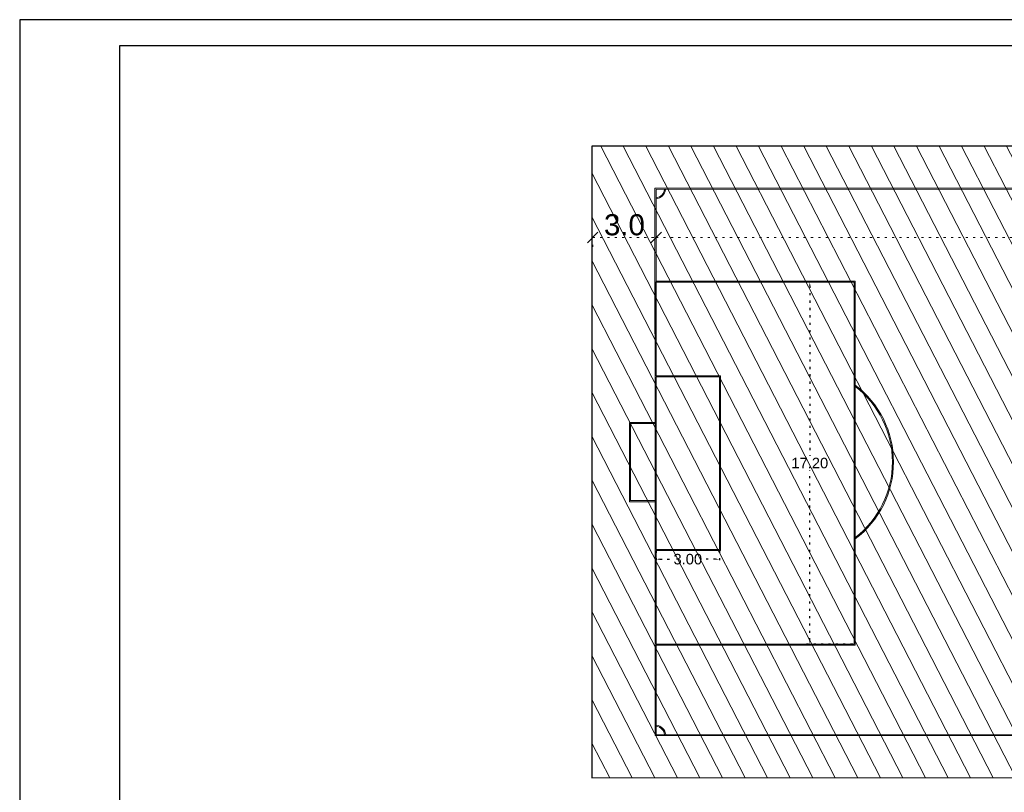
# Model space of a CAD drawing. Header units: millimetres. Extents: x 74583 to 75292, y 11361 to 11727.
# Tile 1 of 85: x 74735 to 74781, y 11691 to 11727. Entities that reach past the tile are written whole.
import ezdxf

# ---------------------------------------------------------------- set-up
doc = ezdxf.new("R2010")
doc.units = ezdxf.units.MM
doc.linetypes.add('1', pattern=[0])
doc.linetypes.add('DOT', pattern=[0.25, 0, -0.25])
for name, color, linetype in [('bieżnia', 7, 'Continuous'), ('boisko', 7, 'Continuous'), ('pzt tylko drogi', 7, 'Continuous')]:
    doc.layers.add(name, color=color, linetype=linetype)
doc.layers.add('pzt zielen', color=92, linetype='Continuous', lineweight=13)
doc.layers.add('wymiary', color=250, linetype='Continuous', lineweight=5)
doc.styles.add('Opisowy', font='ARIAL.TTF')
doc.styles.get("Standard").update_dxf_attribs({"font": 'ARIAL.TTF'})
doc.dimstyles.new('radom 500', dxfattribs={"dimscale": 0, "dimtxt": 1, "dimasz": 0.5, "dimexe": 0.1, "dimexo": 0.5, "dimgap": 0.09, "dimtad": 1, "dimdec": 1, "dimzin": 0, "dimdsep": 46, "dimtxsty": 'Opisowy', "dimblk": 'OBLIQUE', "dimcen": 0.09, "dimclrd": 256, "dimclre": 256, "dimclrt": 256, "dimadec": 0, "dimazin": 0, "dimtfac": 1, "dimtdec": 1, "dimtofl": 0, "dimtmove": 0, "dimatfit": 3, "dimfxl": 0.05, "dimtfillclr": 256, "dimtolj": 1, "dimtzin": 0, "dimlwd": 13, "dimlwe": 13, "dimarcsym": 0})
doc.dimstyles.get("Standard").update_dxf_attribs({"dimtxt": 0.5, "dimasz": 0.18, "dimexe": 0.18, "dimexo": 0.0625, "dimgap": 0.09, "dimtad": 0, "dimtih": 1, "dimtoh": 1, "dimzin": 0, "dimdsep": 46, "dimtxsty": 'Standard', "dimcen": 0.09, "dimadec": 0, "dimazin": 0, "dimtfac": 1, "dimtofl": 0, "dimtmove": 0, "dimatfit": 3, "dimfxl": 1, "dimtolj": 1, "dimtzin": 0, "dimarcsym": 0})

# ---------------------------------------------------------------- blocks, each defined once
blk = doc.blocks.new('*D522')
at = {"layer": 'Defpoints', "color": 0, "linetype": '1'}
for p in [(74764.94612290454, 11702.07495188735), (74767.95037313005, 11702.07495188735), (74767.95037313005, 11701.60961417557)]:
    blk.add_point(p, dxfattribs=at)
at = {"layer": 'wymiary', "color": 0, "linetype": 'DOT', "lineweight": -2}
for p, q in [((74764.94612290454, 11702.01245188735), (74764.94612290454, 11701.42961417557)), ((74767.95037313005, 11702.01245188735), (74767.95037313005, 11701.42961417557)), ((74765.12612290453, 11701.60961417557), (74765.70988512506, 11701.60961417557)), ((74767.77037313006, 11701.60961417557), (74767.18661090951, 11701.60961417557))]:
    blk.add_line(p, q, dxfattribs=at)
at = {"layer": 'wymiary', "color": 0, "linetype": '1'}
for points in [[(74765.12612290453, 11701.63961417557), (74765.12612290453, 11701.57961417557), (74764.94612290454, 11701.60961417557)], [(74767.77037313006, 11701.57961417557), (74767.77037313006, 11701.63961417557), (74767.95037313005, 11701.60961417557)]]:
    blk.add_solid(points, dxfattribs=at)
at = {"layer": 'wymiary', "color": 0, "linetype": '1', "lineweight": 9, "insert": (74766.44824801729, 11701.60961417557), "char_height": 0.5, "attachment_point": 5}
blk.add_mtext('\\A1;3.00', dxfattribs=at)
blk = doc.blocks.new('*D523')
at = {"layer": 'Defpoints', "color": 0, "linetype": '1'}
for p in [(74774.34099833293, 11714.77495188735), (74772.24066511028, 11697.57495188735), (74774.34099833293, 11697.57495188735)]:
    blk.add_point(p, dxfattribs=at)
at = {"layer": 'wymiary', "color": 0, "linetype": 'DOT', "lineweight": -2}
for p, q in [((74774.27849833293, 11714.77495188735), (74772.06066511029, 11714.77495188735)), ((74772.24066511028, 11714.59495188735), (74772.24066511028, 11706.52023838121)), ((74772.24066511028, 11697.75495188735), (74772.24066511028, 11705.82966539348)), ((74774.27849833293, 11697.57495188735), (74772.06066511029, 11697.57495188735))]:
    blk.add_line(p, q, dxfattribs=at)
at = {"layer": 'wymiary', "color": 0, "linetype": '1'}
for points in [[(74772.27066511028, 11714.59495188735), (74772.21066511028, 11714.59495188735), (74772.24066511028, 11714.77495188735)], [(74772.21066511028, 11697.75495188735), (74772.27066511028, 11697.75495188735), (74772.24066511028, 11697.57495188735)]]:
    blk.add_solid(points, dxfattribs=at)
at = {"layer": 'wymiary', "color": 0, "linetype": '1', "lineweight": 9, "insert": (74772.24066511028, 11706.17495188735), "char_height": 0.5, "attachment_point": 5}
blk.add_mtext('\\A1;17.20', dxfattribs=at)
blk = doc.blocks.new('_Oblique')
at = {"color": 0, "lineweight": -2}
blk.add_line((-0.5, -0.5), (0.5, 0.5), dxfattribs=at)
blk = doc.blocks.new('*D529')
at = {"layer": 'Defpoints', "color": 0, "linetype": '1'}
for p in [(74761.93213182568, 11716.94948449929), (74764.94745423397, 11716.94948449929), (74764.94745423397, 11716.88856889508)]:
    blk.add_point(p, dxfattribs=at)
at = {"layer": 'wymiary', "linetype": 'DOT', "lineweight": 13}
for p, q in [((74761.93213182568, 11716.88856889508), (74764.94745423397, 11716.88856889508)), ((74761.93213182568, 11716.44948449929), (74761.93213182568, 11716.78856889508)), ((74764.94745423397, 11716.44948449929), (74764.94745423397, 11716.78856889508))]:
    blk.add_line(p, q, dxfattribs=at)
at = {"layer": 'wymiary', "linetype": 'ByBlock', "lineweight": 13, "xscale": 0.5, "yscale": 0.5, "zscale": 0.5, "rotation": 180}
blk.add_blockref('_Oblique', (74761.93213182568, 11716.88856889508), dxfattribs=at)
at = {"layer": 'wymiary', "linetype": 'ByBlock', "lineweight": 13, "xscale": 0.5, "yscale": 0.5, "zscale": 0.5}
blk.add_blockref('_Oblique', (74764.94745423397, 11716.88856889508), dxfattribs=at)
at = {"layer": 'wymiary', "linetype": '1', "lineweight": 9, "insert": (74763.43979302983, 11717.48948294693), "char_height": 1, "attachment_point": 5, "style": 'Opisowy'}
blk.add_mtext('\\A1;3.0', dxfattribs=at)
blk = doc.blocks.new('*D530')
at = {"layer": 'Defpoints', "color": 0, "linetype": '1'}
for p in [(74764.94745423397, 11716.94948449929), (74820.90637400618, 11717.23664065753), (74820.90637400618, 11716.88856889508)]:
    blk.add_point(p, dxfattribs=at)
at = {"layer": 'wymiary', "linetype": 'DOT', "lineweight": 13}
for p, q in [((74764.94745423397, 11716.88856889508), (74820.90637400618, 11716.88856889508)), ((74764.94745423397, 11716.44948449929), (74764.94745423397, 11716.78856889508)), ((74820.90637400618, 11716.73664065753), (74820.90637400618, 11716.78856889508))]:
    blk.add_line(p, q, dxfattribs=at)
at = {"layer": 'wymiary', "linetype": 'ByBlock', "lineweight": 13, "xscale": 0.5, "yscale": 0.5, "zscale": 0.5, "rotation": 180}
blk.add_blockref('_Oblique', (74764.94745423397, 11716.88856889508), dxfattribs=at)
at = {"layer": 'wymiary', "linetype": 'ByBlock', "lineweight": 13, "xscale": 0.5, "yscale": 0.5, "zscale": 0.5}
blk.add_blockref('_Oblique', (74820.90637400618, 11716.88856889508), dxfattribs=at)
at = {"layer": 'wymiary', "linetype": '1', "lineweight": 9, "insert": (74791.44045374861, 11718.08971487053), "char_height": 1, "attachment_point": 5, "style": 'Opisowy'}
blk.add_mtext('\\A1;56.0', dxfattribs=at)

msp = doc.modelspace()

# ---------------------------------------------------------------- hatches: boundary and pattern name
at = {"layer": 'pzt zielen', "lineweight": 5}
h = msp.add_hatch(dxfattribs=at)
h.set_pattern_fill('ANSI31', color=3, scale=0.3000000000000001, angle=72.20304578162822, style=0)
h.set_pattern_definition([(117.2030457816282, (5936919.083489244, -7514883.579056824), (-0.8471459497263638, -0.4354308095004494), [])])
h.paths.add_polyline_path([(74823.89445648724, 11721.23553320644), (74761.8944567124, 11721.23024819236), (74761.8970139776, 11691.23024830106), (74823.89701375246, 11691.23553331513)])

# ---------------------------------------------------------------- linework, layer by layer
at = {"color": 7}
for points in [[(74839.72536127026, 11652.98880760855), (74839.72536127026, 11727.23880760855), (74734.72536127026, 11727.23880760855), (74734.72536127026, 11652.98880760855)], [(74839.72536127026, 11652.98880760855), (74839.72536127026, 11727.23880760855), (74734.72536127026, 11727.23880760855), (74734.72536127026, 11652.98880760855)], [(74739.46323824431, 11725.98880760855), (74739.46323824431, 11654.23880760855), (74838.47536127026, 11654.23880760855), (74838.47536127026, 11725.98880760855)]]:
    msp.add_lwpolyline(points, close=True, dxfattribs=at)
at = {"color": 7, "lineweight": 9}
msp.add_lwpolyline([(74764.8921633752, 11705.38788093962), (74764.89098299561, 11719.23166437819), (74820.89831109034, 11719.23643698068), (74820.90052813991, 11693.23430072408), (74764.89320004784, 11693.22952812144), (74764.89245011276, 11702.05100681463)], dxfattribs=at)
at = {"layer": 'bieżnia', "color": 7, "linetype": 'Continuous', "lineweight": 9}
for points in [[(74764.95038058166, 11693.7224470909, -0.3566822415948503), (74765.3980088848, 11693.27508799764)], [(74764.95039562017, 11693.67244709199, -0.3498201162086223), (74765.34800888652, 11693.27507295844)]]:
    msp.add_lwpolyline(points, format="xyb", dxfattribs=at)
at = {"layer": 'boisko', "color": 7, "linetype": 'Continuous', "lineweight": 9}
for points in [[(74820.84099594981, 11719.19101226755), (74764.94099833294, 11719.17495188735)], [(74764.94099833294, 11719.17495188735), (74764.94248659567, 11714.82495188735)], [(74764.89193213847, 11708.10481053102), (74763.6751913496, 11708.10444453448)], [(74763.675206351, 11708.05457054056), (74763.6751913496, 11708.10444453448)], [(74764.89193639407, 11708.05493653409), (74763.675206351, 11708.05457054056)], [(74763.67630728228, 11704.39457070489), (74763.675206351, 11708.05457054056)], [(74763.72630727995, 11704.39458574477), (74763.7252063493, 11708.05458557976)], [(74764.89224869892, 11704.39493646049), (74763.67630728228, 11704.39457070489)], [(74763.6763238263, 11704.33957070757), (74763.67630728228, 11704.39457070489)], [(74764.89225342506, 11704.33993645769), (74763.6763238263, 11704.33957070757)], [(74764.94895354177, 11697.52495188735), (74764.95051518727, 11693.27495339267)], [(74764.95051518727, 11693.27495339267), (74820.8505128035, 11693.29101377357)]]:
    msp.add_lwpolyline(points, dxfattribs=at)
for points in [[(74765.33849203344, 11719.17507145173, -0.3498201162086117), (74764.94111790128, 11718.77745818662)], [(74765.38849203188, 11719.17508649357, -0.3566822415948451), (74764.94113293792, 11718.7274581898)], [(74774.38920238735, 11709.88380861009, -0.4991460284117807), (74774.39140198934, 11702.57131962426)], [(74774.38922126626, 11709.82104764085, -0.4939496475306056), (74774.39138311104, 11702.63408059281)]]:
    msp.add_lwpolyline(points, format="xyb", dxfattribs=at)
at = {"layer": 'pzt tylko drogi', "color": 7, "lineweight": 30, "ltscale": 8}
msp.add_lwpolyline([(74761.8944567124, 11721.23024819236), (74761.8970139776, 11691.23024830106), (74823.89701375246, 11691.23553331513), (74823.89445648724, 11721.23553320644)], close=True, dxfattribs=at)
at = {"layer": 'wymiary', "color": 0, "linetype": '1', "lineweight": 9}
for points in [[(74764.89283488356, 11697.52495188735), (74764.89135873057, 11714.82495188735)], [(74764.94099833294, 11710.32495188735), (74764.94099833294, 11714.77495188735), (74774.34099833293, 11714.77495188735), (74774.34099833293, 11697.57495188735), (74764.94893516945, 11697.57495188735), (74764.94615415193, 11702.02495188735)], [(74764.94248659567, 11714.82495188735), (74774.39099833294, 11714.82495188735), (74774.39099833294, 11697.52495188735), (74764.94895354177, 11697.52495188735)], [(74764.94099833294, 11710.32495188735), (74768.00037313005, 11710.32495188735), (74768.00037313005, 11702.02495188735), (74764.94615415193, 11702.02495188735)], [(74764.94612290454, 11702.07495188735), (74764.94099833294, 11710.27495188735)], [(74764.89245232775, 11702.05100681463), (74764.89245011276, 11702.05100681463), (74764.8921633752, 11705.387880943)]]:
    msp.add_lwpolyline(points, dxfattribs=at)
msp.add_lwpolyline([(74764.94095151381, 11710.27495188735), (74767.95037313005, 11710.27495188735), (74767.95037313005, 11702.07495188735), (74764.94612290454, 11702.07495188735)], close=True, dxfattribs=at)

# ---------------------------------------------------------------- dimensions: what is measured, and where the dimension line sits
dim = msp.add_linear_dim(base=(74820.90637400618, 11716.88856889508), p1=(74764.94745423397, 11716.94948449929), p2=(74820.90637400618, 11717.23664065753), dimstyle='radom 500', override={"dimscale": 1, "dimtmove": 1}, dxfattribs=at)
dim.commit()
dim.dimension.update_dxf_attribs({"geometry": '*D530', "text_midpoint": (74791.44045374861, 11717.48914188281), "dimtype": 160})
dim = msp.add_linear_dim(base=(74764.94745423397, 11716.88856889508), p1=(74761.93213182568, 11716.94948449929), p2=(74764.94745423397, 11716.94948449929), dimstyle='radom 500', override={"dimscale": 1}, dxfattribs=at)
dim.commit()
dim.dimension.update_dxf_attribs({"geometry": '*D529', "text_midpoint": (74763.43979302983, 11717.48948294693)})
dim = msp.add_linear_dim(base=(74772.24066511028, 11697.57495188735), p1=(74774.34099833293, 11714.77495188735), p2=(74774.34099833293, 11697.57495188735), angle=90, dimstyle='Standard', dxfattribs=at)
dim.commit()
dim.dimension.update_dxf_attribs({"geometry": '*D523', "text_midpoint": (74772.24066511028, 11706.17495188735), "dimtype": 160})
dim = msp.add_linear_dim(base=(74767.95037313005, 11701.60961417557), p1=(74764.94612290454, 11702.07495188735), p2=(74767.95037313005, 11702.07495188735), dimstyle='Standard', dxfattribs=at)
dim.commit()
dim.dimension.update_dxf_attribs({"geometry": '*D522', "text_midpoint": (74766.44824801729, 11701.60961417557)})

doc.saveas('drawing.dxf')
